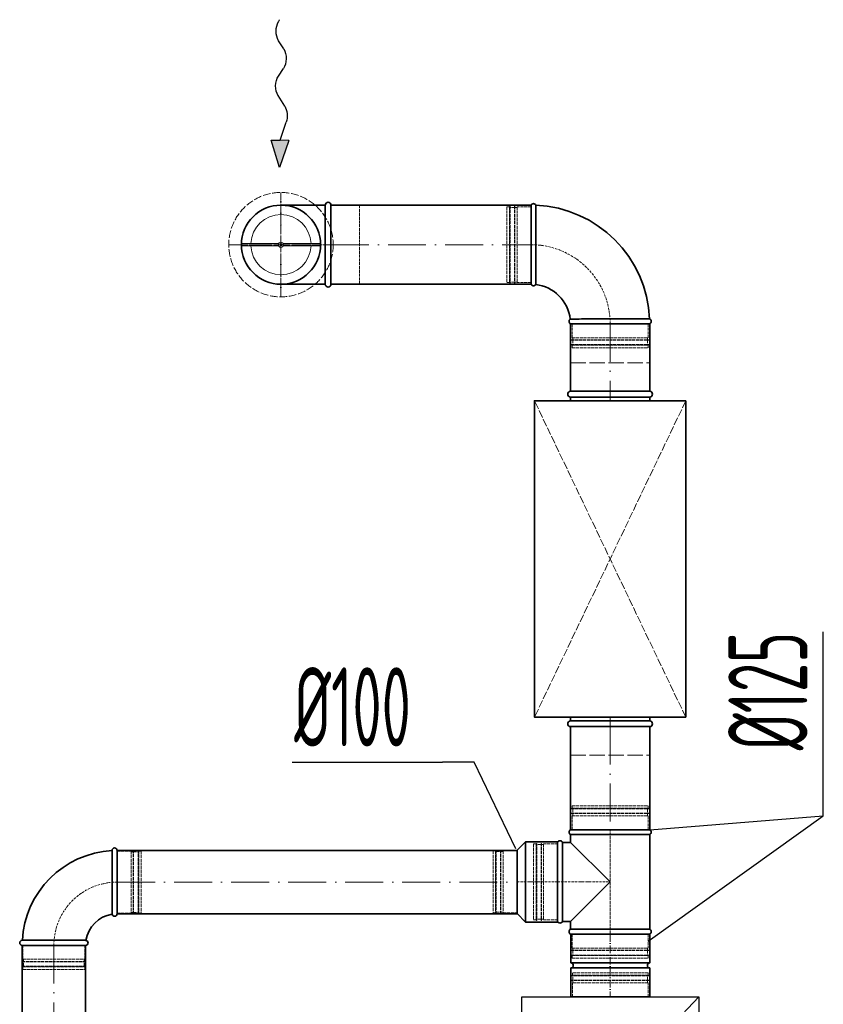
# Model space of a CAD drawing. Header units: millimetres. Extents: x -118717 to 8962, y 22910 to 145283.
# Tile 102 of 193: x -33166 to -31896, y 28393 to 29949. Entities that reach past the tile are written whole.
import ezdxf

# ---------------------------------------------------------------- set-up
doc = ezdxf.new("R2010")
doc.units = ezdxf.units.MM
for name, pattern in [('ACAD_ISO02W100', [15, 12, -3]), ('ACAD_ISO10W100', [18, 12, -3, 0, -3]), ('phl_thick', [0])]:
    doc.linetypes.add(name, pattern=pattern)
for name, color, linetype, lineweight in [('VZT_05 ETA (ODVOD) - OBRYS', 6, 'Continuous', 35), ('VZT_06 ETA (ODVOD) - OSA', 6, 'ACAD_ISO10W100', 5), ('VZT_08 ETA (ODVOD) - SKRYTÉ', 6, 'ACAD_ISO02W100', 5), ('VZT_21 ZAŘÍZENÍ - OBRYS', 1, 'Continuous', 30), ('VZT_22 ZAŘÍZENÍ - DETAIL', 8, 'Continuous', 5), ('VZT_30 DISTRIBUČNÍ PRVKY - OBRYS', 1, 'Continuous', 35), ('VZT_31 DISTRIBUČNÍ PRVKY - OSA', 8, 'ACAD_ISO10W100', 5), ('VZT_32 DISTRIBUČNÍ PRVKY - DETAIL', 8, 'Continuous', 5), ('VZT_33 DISTRIBUČNÍ PRVKY - SKRYTÉ', 8, 'ACAD_ISO02W100', 5), ('VZT_35 TLUMIČE HLUKU - OBRYS', 1, 'Continuous', 35), ('VZT_36 TLUMIČE HLUKU - OSA', 1, 'ACAD_ISO10W100', 5), ('VZT_37 TLUMIČE HLUKU - DETAIL', 8, 'ACAD_ISO02W100', 5), ('VZT_50 POPIS - OBECNE', 7, 'Continuous', 13), ('VZT_60_KOTY - DIMENZE', 7, 'Continuous', 5)]:
    doc.layers.add(name, color=color, linetype=linetype, lineweight=lineweight)
doc.layers.add('VZT_07 ETA (ODVOD) - NETISK', color=8, linetype='ACAD_ISO02W100', lineweight=5, plot=False)
doc.layers.add('VZT_39 TLUMIČE HLUKU - NETISK', color=8, linetype='ACAD_ISO02W100', lineweight=5, plot=False)
doc.styles.add('EVORA_125', font='isocp.shx', dxfattribs={"width": 0.6, "height": 125})

# ---------------------------------------------------------------- blocks, each defined once
blk = doc.blocks.new('*U1004')
at = {"layer": 'VZT_31 DISTRIBUČNÍ PRVKY - OSA', "color": 0}
for p, q in [((0, 16.5), (0, 82.62)), ((-82.62, 0), (-16.5, 0)), ((16.5, 0), (82.62, 0)), ((0, -82.62), (0, -16.5))]:
    blk.add_line(p, q, dxfattribs=at)
at = {"layer": 'VZT_31 DISTRIBUČNÍ PRVKY - OSA', "color": 0, "linetype": 'Continuous'}
for p, q in [((-8.25, 0), (8.25, 0)), ((0, -8.25), (0, 8.25))]:
    blk.add_line(p, q, dxfattribs=at)

msp = doc.modelspace()

# ---------------------------------------------------------------- linework, layer by layer
at = {"layer": 'VZT_05 ETA (ODVOD) - OBRYS'}
for p, q in [((-32358.2, 29656.3), (-32358.2, 29531.3)), ((-32295.7, 29468.8), (-32170.7, 29468.8)), ((-32170.7, 28669), (-32295.7, 28669)), ((-32295.7, 28661.4), (-32170.7, 28661.4)), ((-32295.7, 28649), (-32295.7, 28661.4)), ((-32170.7, 28511.7), (-32170.7, 28661.4)), ((-32380.2, 28636.5), (-32366.7, 28650)), ((-32366.7, 28523), (-32366.7, 28650)), ((-32316.2, 28650), (-32366.7, 28650)), ((-32316.2, 28523), (-32316.2, 28650)), ((-32316.2, 28649), (-32316.2, 28524)), ((-32308.5, 28649), (-32308.5, 28524)), ((-32308.5, 28649), (-32295.7, 28649)), ((-32233.2, 28586.5), (-32295.7, 28649)), ((-33020, 28636.2), (-33020, 28586.1)), ((-33012, 28636.2), (-33012, 28536.2)), ((-32380.2, 28536.5), (-32380.2, 28636.5)), ((-32295.7, 28524), (-32233.2, 28586.5)), ((-32380.2, 28536.5), (-32366.7, 28523)), ((-32316.2, 28523), (-32366.7, 28523)), ((-32308.5, 28524), (-32295.7, 28524)), ((-32295.7, 28511.7), (-32295.7, 28524)), ((-32295.7, 28511.7), (-32170.7, 28511.7)), ((-32295.7, 28504), (-32170.7, 28504)), ((-32295.4, 28504), (-32170.4, 28504)), ((-32295.4, 28504), (-32295.4, 28458.5)), ((-32170.4, 28504), (-32170.4, 28458.5)), ((-33162, 28494.2), (-33111.8, 28494.2)), ((-33062, 28486.2), (-33162, 28486.2)), ((-32295.4, 28458.5), (-32170.4, 28458.5)), ((-32295.4, 28450.5), (-32170.4, 28450.5)), ((-32295.4, 28450.5), (-32295.4, 28405)), ((-32170.4, 28450.5), (-32170.4, 28405)), ((-32295.4, 28405), (-32170.4, 28405))]:
    msp.add_line(p, q, dxfattribs=at)
at = {"layer": 'VZT_05 ETA (ODVOD) - OBRYS', "elevation": 0}
for points in [[(-32683.2, 29656.3), (-32753.2, 29656.3)], [(-32683.2, 29531.3), (-32683.2, 29656.3)], [(-32358.2, 29656.3), (-32674.2, 29656.3)], [(-32674.2, 29531.3), (-32674.2, 29656.3)], [(-32683.2, 29531.3), (-32753.2, 29531.3)], [(-32358.2, 29531.3), (-32674.2, 29531.3)]]:
    msp.add_lwpolyline(points, dxfattribs=at)
at = {"layer": 'VZT_05 ETA (ODVOD) - OBRYS'}
for points in [[(-32295.7, 29362), (-32295.7, 29468.8)], [(-32170.7, 29362), (-32170.7, 29468.8)], [(-32295.7, 28669), (-32295.7, 28832)], [(-32170.7, 28669), (-32170.7, 28832)], [(-32380.2, 28636.2), (-33012, 28636.2)], [(-32380.2, 28536.2), (-33012, 28536.2)], [(-33162, 27040.3), (-33162, 28486.2)], [(-33062, 27040.3), (-33062, 28486.2)]]:
    msp.add_lwpolyline(points, dxfattribs=at)
for centre, radius, start, end in [((-32753.2, 29593.8), 62.5, 90, 270), ((-32678.7, 29656.3), 4.5, 0, 180), ((-32354.4, 29654.6), 4.17, 21.1072, 156.5322), ((-32358.2, 29468.8), 187.5, 2.3607, 87.6393), ((-32678.7, 29531.3), 4.5, 180, 0), ((-32354.4, 29533), 4.17, 203.4678, 329.7019), ((-32358.2, 29468.8), 62.5, 6.8302, 83.1698), ((-32294, 29472.6), 4.17, 120.2981, 246.5322), ((-32172.4, 29472.6), 4.17, 293.4678, 68.8928), ((-32294, 28665.2), 4.17, 113.4678, 246.5322), ((-32172.4, 28665.2), 4.17, 293.4678, 66.5322), ((-33016, 28636.2), 4, 0, 180), ((-32312.4, 28647.4), 4.17, 23.4678, 156.5322), ((-33012, 28486.2), 150, 93.0572, 176.9428), ((-33012, 28486.2), 50, 99.1478, 170.8522), ((-33016, 28536.2), 4, 189.1478, 0), ((-32312.4, 28525.7), 4.17, 203.4678, 336.5322), ((-32294, 28507.9), 4.17, 113.4678, 246.5322), ((-32172.4, 28507.9), 4.17, 293.4678, 66.5322), ((-33162, 28490.2), 4, 90, 270), ((-33062, 28490.2), 4, 270, 80.8522), ((-32295.4, 28454.5), 4, 270, 90), ((-32170.4, 28454.5), 4, 90, 270)]:
    msp.add_arc(centre, radius, start, end, dxfattribs=at)
for points, knots in [([(-32350.8, 29530.8), (-32350.8, 29530.8), (-32350.8, 29530.9), (-32350.8, 29531.2), (-32350.8, 29531.5), (-32350.7, 29532.6), (-32350.7, 29533.4), (-32350.7, 29536.5), (-32350.7, 29539.7), (-32350.7, 29548.6), (-32350.6, 29554.8), (-32350.6, 29568.9), (-32350.6, 29576.7), (-32350.5, 29592.9), (-32350.5, 29601.1), (-32350.5, 29617), (-32350.5, 29624.5), (-32350.5, 29637.7), (-32350.5, 29643.2), (-32350.5, 29650.2), (-32350.5, 29652.4), (-32350.5, 29655.4), (-32350.5, 29656.1), (-32350.5, 29656.1)], [197.067977, 197.067977, 197.067977, 197.067977, 201.792196, 201.792196, 209.190204, 209.190204, 218.040239, 218.040239, 237.760854, 237.760854, 262.206108, 262.206108, 286.831239, 286.831239, 311.323072, 311.323072, 335.946087, 335.946087, 360.704397, 360.704397, 377.088273, 377.088273, 394.105327, 394.105327, 394.105327, 394.105327]), ([(-32296.1, 29476.2), (-32296.1, 29476.2), (-32294.6, 29476.2), (-32288.4, 29476.3), (-32283.9, 29476.3), (-32272.6, 29476.4), (-32265.8, 29476.4), (-32250.7, 29476.4), (-32242.7, 29476.4), (-32226.3, 29476.5), (-32218.2, 29476.5), (-32203, 29476.5), (-32196.1, 29476.5), (-32184.3, 29476.5), (-32179.5, 29476.5), (-32172.9, 29476.5), (-32171.1, 29476.5), (-32170.9, 29476.5), (-32170.8, 29476.5), (-32170.8, 29476.5)], [0, 0, 0, 0, 24.235852, 24.235852, 48.531845, 48.531845, 73.024415, 73.024415, 97.570898, 97.570898, 122.078339, 122.078339, 146.53579, 146.53579, 170.957495, 170.957495, 195.359468, 195.359468, 197.168246, 197.168246, 197.168246, 197.168246]), ([(-33020, 28586.1), (-33020, 28579.7), (-33020, 28573.4), (-33020, 28561.3), (-33020, 28555.8), (-33019.9, 28546.3), (-33019.9, 28542.4), (-33019.9, 28537.2), (-33019.9, 28535.7), (-33019.9, 28535.6), (-33019.9, 28535.6), (-33019.9, 28535.6)], [78.71119, 78.71119, 78.71119, 78.71119, 97.804615, 97.804615, 117.523893, 117.523893, 137.264303, 137.264303, 156.831737, 156.831737, 157.874915, 157.874915, 157.874915, 157.874915]), ([(-33061.3, 28494.2), (-33061.3, 28494.2), (-33062.5, 28494.2), (-33066.9, 28494.2), (-33070.4, 28494.2), (-33079.3, 28494.2), (-33084.6, 28494.2), (-33096.6, 28494.2), (-33103, 28494.2), (-33110.3, 28494.2), (-33111.1, 28494.2), (-33111.8, 28494.2)], [157.874915, 157.874915, 157.874915, 157.874915, 176.103874, 176.103874, 195.460379, 195.460379, 215.101284, 215.101284, 234.82164, 234.82164, 237.034743, 237.034743, 237.034743, 237.034743])]:
    msp.add_open_spline(points, degree=3, knots=knots, dxfattribs=at)
at = {"layer": 'VZT_06 ETA (ODVOD) - OSA', "ltscale": 0.3, "elevation": 0}
for points in [[(-32753.2, 29593.8), (-32753.2, 29666.3)], [(-32825.7, 29593.8), (-32753.2, 29593.8)], [(-32753.2, 29593.8), (-32674.2, 29593.8)], [(-32753.2, 29521.3), (-32753.2, 29593.8)], [(-32316.2, 28586.5), (-32233.2, 28586.5)]]:
    msp.add_lwpolyline(points, dxfattribs=at)
at = {"layer": 'VZT_06 ETA (ODVOD) - OSA', "ltscale": 5, "elevation": 0}
msp.add_lwpolyline([(-32674.2, 29593.8), (-32358.2, 29593.8)], dxfattribs=at)
at = {"layer": 'VZT_06 ETA (ODVOD) - OSA', "ltscale": 0.3, "elevation": 0}
msp.add_lwpolyline([(-32233.2, 29468.8), (-32233.2, 29468.8, 0.414214), (-32358.2, 29593.8), (-32358.2, 29593.8)], format="xyb", dxfattribs=at)
at = {"layer": 'VZT_06 ETA (ODVOD) - OSA', "ltscale": 5}
for points in [[(-32233.2, 29468.8), (-32233.2, 29362)], [(-32233.2, 28832), (-32233.2, 28669)], [(-33012, 28586.2), (-32380.2, 28586.2)], [(-33112, 28486.2), (-33112, 27040.3)]]:
    msp.add_lwpolyline(points, dxfattribs=at)
at = {"layer": 'VZT_06 ETA (ODVOD) - OSA', "ltscale": 0.3}
msp.add_lwpolyline([(-33112, 28486.2), (-33112, 28486.2, -0.414214), (-33012, 28586.2), (-33012, 28586.2)], format="xyb", dxfattribs=at)
msp.add_lwpolyline([(-32316.2, 28586.5), (-32380.2, 28586.5)], dxfattribs=at)
at = {"layer": 'VZT_06 ETA (ODVOD) - OSA', "elevation": 0}
msp.add_lwpolyline([(-32232.9, 28504), (-32232.9, 28405)], dxfattribs=at)
at = {"layer": 'VZT_07 ETA (ODVOD) - NETISK', "ltscale": 0.4}
for p, q in [((-32396.2, 29653.8), (-32396.2, 29533.8)), ((-32392.2, 29653.8), (-32396.2, 29653.8)), ((-32392.2, 29653.8), (-32392.2, 29533.8)), ((-32391.7, 29652.8), (-32392.2, 29652.8)), ((-32391.7, 29654.8), (-32391.7, 29532.8)), ((-32391.2, 29654.8), (-32391.7, 29654.8)), ((-32391.2, 29654.8), (-32391.2, 29532.8)), ((-32384.2, 29652.8), (-32391.2, 29652.8)), ((-32384.2, 29654.8), (-32384.2, 29532.8)), ((-32383.7, 29654.8), (-32384.2, 29654.8)), ((-32383.7, 29654.8), (-32383.7, 29532.8)), ((-32380.2, 29652.8), (-32383.7, 29652.8)), ((-32380.2, 29653.8), (-32380.2, 29533.8)), ((-32358.2, 29653.8), (-32380.2, 29653.8)), ((-32392.2, 29533.8), (-32396.2, 29533.8)), ((-32391.7, 29534.8), (-32392.2, 29534.8)), ((-32391.2, 29532.8), (-32391.7, 29532.8)), ((-32384.2, 29534.8), (-32391.2, 29534.8)), ((-32383.7, 29532.8), (-32384.2, 29532.8)), ((-32380.2, 29534.8), (-32383.7, 29534.8)), ((-32358.2, 29533.8), (-32380.2, 29533.8)), ((-32293.2, 29468.8), (-32293.2, 29446.8)), ((-32173.2, 29468.8), (-32173.2, 29446.8)), ((-32293.2, 29446.8), (-32173.2, 29446.8)), ((-32292.2, 29446.8), (-32292.2, 29443.3)), ((-32174.2, 29446.8), (-32174.2, 29443.3)), ((-32294.2, 29443.3), (-32172.2, 29443.3)), ((-32294.2, 29443.3), (-32294.2, 29442.8)), ((-32294.2, 29442.8), (-32172.2, 29442.8)), ((-32294.2, 29435.8), (-32172.2, 29435.8)), ((-32294.2, 29435.8), (-32294.2, 29435.3)), ((-32294.2, 29435.3), (-32172.2, 29435.3)), ((-32293.2, 29434.8), (-32173.2, 29434.8)), ((-32293.2, 29434.8), (-32293.2, 29430.8)), ((-32292.2, 29442.8), (-32292.2, 29435.8)), ((-32292.2, 29435.3), (-32292.2, 29434.8)), ((-32174.2, 29442.8), (-32174.2, 29435.8)), ((-32174.2, 29435.3), (-32174.2, 29434.8)), ((-32173.2, 29434.8), (-32173.2, 29430.8)), ((-32172.2, 29443.3), (-32172.2, 29442.8)), ((-32172.2, 29435.8), (-32172.2, 29435.3)), ((-32293.2, 29430.8), (-32173.2, 29430.8)), ((-32294.2, 28702.5), (-32172.2, 28702.5)), ((-32294.2, 28702.5), (-32294.2, 28702)), ((-32294.2, 28702), (-32172.2, 28702)), ((-32293.2, 28707), (-32173.2, 28707)), ((-32293.2, 28707), (-32293.2, 28703)), ((-32293.2, 28703), (-32173.2, 28703)), ((-32292.2, 28703), (-32292.2, 28702.5)), ((-32292.2, 28702), (-32292.2, 28695)), ((-32174.2, 28703), (-32174.2, 28702.5)), ((-32174.2, 28702), (-32174.2, 28695)), ((-32173.2, 28707), (-32173.2, 28703)), ((-32172.2, 28702.5), (-32172.2, 28702)), ((-32294.2, 28695), (-32172.2, 28695)), ((-32294.2, 28695), (-32294.2, 28694.5)), ((-32294.2, 28694.5), (-32172.2, 28694.5)), ((-32293.2, 28691), (-32173.2, 28691)), ((-32293.2, 28691), (-32293.2, 28669)), ((-32292.2, 28694.5), (-32292.2, 28691)), ((-32174.2, 28694.5), (-32174.2, 28691)), ((-32173.2, 28691), (-32173.2, 28669)), ((-32172.2, 28695), (-32172.2, 28694.5)), ((-32354.2, 28646.5), (-32354.2, 28526.5)), ((-32350.2, 28646.5), (-32354.2, 28646.5)), ((-32350.2, 28646.5), (-32350.2, 28526.5)), ((-32349.7, 28645.5), (-32350.2, 28645.5)), ((-32349.7, 28647.5), (-32349.7, 28525.5)), ((-32349.2, 28647.5), (-32349.7, 28647.5)), ((-32349.2, 28647.5), (-32349.2, 28525.5)), ((-32342.2, 28645.5), (-32349.2, 28645.5)), ((-32342.2, 28647.5), (-32342.2, 28525.5)), ((-32341.7, 28647.5), (-32342.2, 28647.5)), ((-32341.7, 28647.5), (-32341.7, 28525.5)), ((-32338.2, 28645.5), (-32341.7, 28645.5)), ((-32338.2, 28646.5), (-32338.2, 28526.5)), ((-32316.2, 28646.5), (-32338.2, 28646.5)), ((-33012, 28635.2), (-32990, 28635.2)), ((-32990, 28635.2), (-32990, 28537.2)), ((-32990, 28634.2), (-32986.5, 28634.2)), ((-32986.5, 28636.2), (-32986.5, 28536.2)), ((-32986.5, 28636.2), (-32986, 28636.2)), ((-32986, 28636.2), (-32986, 28536.2)), ((-32986, 28634.2), (-32979, 28634.2)), ((-32979, 28636.2), (-32979, 28536.2)), ((-32979, 28636.2), (-32978.5, 28636.2)), ((-32978.5, 28636.2), (-32978.5, 28536.2)), ((-32978.5, 28634.2), (-32978, 28634.2)), ((-32978, 28635.2), (-32978, 28537.2)), ((-32978, 28635.2), (-32974, 28635.2)), ((-32974, 28635.2), (-32974, 28537.2)), ((-32418.2, 28635.5), (-32418.2, 28537.5)), ((-32418.2, 28635.5), (-32414.2, 28635.5)), ((-32414.2, 28635.5), (-32414.2, 28537.5)), ((-32414.2, 28634.5), (-32413.7, 28634.5)), ((-32413.7, 28636.5), (-32413.7, 28536.5)), ((-32413.7, 28636.5), (-32413.2, 28636.5)), ((-32413.2, 28636.5), (-32413.2, 28536.5)), ((-32413.2, 28634.5), (-32406.2, 28634.5)), ((-32406.2, 28636.5), (-32406.2, 28536.5)), ((-32406.2, 28636.5), (-32405.7, 28636.5)), ((-32405.7, 28636.5), (-32405.7, 28536.5)), ((-32405.7, 28634.5), (-32402.2, 28634.5)), ((-32402.2, 28635.5), (-32402.2, 28537.5)), ((-32402.2, 28635.5), (-32380.2, 28635.5)), ((-33012, 28537.2), (-32990, 28537.2)), ((-32990, 28538.2), (-32986.5, 28538.2)), ((-32986.5, 28536.2), (-32986, 28536.2)), ((-32986, 28538.2), (-32979, 28538.2)), ((-32979, 28536.2), (-32978.5, 28536.2)), ((-32978.5, 28538.2), (-32978, 28538.2)), ((-32978, 28537.2), (-32974, 28537.2)), ((-32418.2, 28537.5), (-32414.2, 28537.5)), ((-32414.2, 28538.5), (-32413.7, 28538.5)), ((-32413.7, 28536.5), (-32413.2, 28536.5)), ((-32413.2, 28538.5), (-32406.2, 28538.5)), ((-32406.2, 28536.5), (-32405.7, 28536.5)), ((-32405.7, 28538.5), (-32402.2, 28538.5)), ((-32402.2, 28537.5), (-32380.2, 28537.5)), ((-32350.2, 28526.5), (-32354.2, 28526.5)), ((-32349.7, 28527.5), (-32350.2, 28527.5)), ((-32349.2, 28525.5), (-32349.7, 28525.5)), ((-32342.2, 28527.5), (-32349.2, 28527.5)), ((-32341.7, 28525.5), (-32342.2, 28525.5)), ((-32338.2, 28527.5), (-32341.7, 28527.5)), ((-32316.2, 28526.5), (-32338.2, 28526.5)), ((-32293.2, 28504), (-32293.2, 28482)), ((-32173.2, 28504), (-32173.2, 28482)), ((-33161, 28464.2), (-33161, 28486.2)), ((-33063, 28464.2), (-33063, 28486.2)), ((-32293.2, 28482), (-32173.2, 28482)), ((-32292.2, 28482), (-32292.2, 28478.5)), ((-32174.2, 28482), (-32174.2, 28478.5)), ((-32294.2, 28478.5), (-32172.2, 28478.5)), ((-32294.2, 28478.5), (-32294.2, 28478)), ((-32294.2, 28478), (-32172.2, 28478)), ((-32294.2, 28471), (-32172.2, 28471)), ((-32294.2, 28471), (-32294.2, 28470.5)), ((-32294.2, 28470.5), (-32172.2, 28470.5)), ((-32293.2, 28470), (-32173.2, 28470)), ((-32293.2, 28470), (-32293.2, 28466)), ((-32292.2, 28478), (-32292.2, 28471)), ((-32292.2, 28470.5), (-32292.2, 28470)), ((-32174.2, 28478), (-32174.2, 28471)), ((-32174.2, 28470.5), (-32174.2, 28470)), ((-32173.2, 28470), (-32173.2, 28466)), ((-32172.2, 28478.5), (-32172.2, 28478)), ((-32172.2, 28471), (-32172.2, 28470.5)), ((-33162, 28460.7), (-33062, 28460.7)), ((-33162, 28460.2), (-33162, 28460.7)), ((-33162, 28460.2), (-33062, 28460.2)), ((-33162, 28453.2), (-33062, 28453.2)), ((-33162, 28452.7), (-33162, 28453.2)), ((-33162, 28452.7), (-33062, 28452.7)), ((-33161, 28464.2), (-33063, 28464.2)), ((-33161, 28452.2), (-33063, 28452.2)), ((-33161, 28448.2), (-33161, 28452.2)), ((-33160, 28460.7), (-33160, 28464.2)), ((-33160, 28453.2), (-33160, 28460.2)), ((-33160, 28452.2), (-33160, 28452.7)), ((-33064, 28460.7), (-33064, 28464.2)), ((-33064, 28453.2), (-33064, 28460.2)), ((-33064, 28452.2), (-33064, 28452.7)), ((-33063, 28448.2), (-33063, 28452.2)), ((-33062, 28460.2), (-33062, 28460.7)), ((-33062, 28452.7), (-33062, 28453.2)), ((-32293.2, 28466), (-32173.2, 28466)), ((-33161, 28448.2), (-33063, 28448.2)), ((-32171.9, 28438.5), (-32293.9, 28438.5)), ((-32293.9, 28438), (-32293.9, 28438.5)), ((-32171.9, 28438), (-32293.9, 28438)), ((-32172.9, 28443), (-32292.9, 28443)), ((-32292.9, 28439), (-32292.9, 28443)), ((-32172.9, 28439), (-32292.9, 28439)), ((-32291.9, 28438.5), (-32291.9, 28439)), ((-32291.9, 28431), (-32291.9, 28438)), ((-32173.9, 28438.5), (-32173.9, 28439)), ((-32173.9, 28431), (-32173.9, 28438)), ((-32172.9, 28439), (-32172.9, 28443)), ((-32171.9, 28438), (-32171.9, 28438.5)), ((-32171.9, 28431), (-32293.9, 28431)), ((-32293.9, 28430.5), (-32293.9, 28431)), ((-32171.9, 28430.5), (-32293.9, 28430.5)), ((-32172.9, 28427), (-32292.9, 28427)), ((-32292.9, 28405), (-32292.9, 28427)), ((-32291.9, 28427), (-32291.9, 28430.5)), ((-32173.9, 28427), (-32173.9, 28430.5)), ((-32172.9, 28405), (-32172.9, 28427)), ((-32171.9, 28430.5), (-32171.9, 28431))]:
    msp.add_line(p, q, dxfattribs=at)
at = {"layer": 'VZT_07 ETA (ODVOD) - NETISK', "ltscale": 0.4, "elevation": 0}
for points in [[(-32674.2, 29531.3), (-32629.2, 29531.3), (-32629.2, 29656.3), (-32674.2, 29656.3)], [(-32233.2, 28504), (-32233.2, 28669)]]:
    msp.add_lwpolyline(points, dxfattribs=at)
at = {"layer": 'VZT_08 ETA (ODVOD) - SKRYTÉ', "ltscale": 2}
msp.add_arc((-32753.2, 29593.8), 62.5, 270, 90, dxfattribs=at)
at = {"layer": 'VZT_21 ZAŘÍZENÍ - OBRYS'}
msp.add_lwpolyline([(-32092.9, 28405), (-32092.9, 26905), (-32372.9, 26905), (-32372.9, 28405)], close=True, dxfattribs=at)
at = {"layer": 'VZT_22 ZAŘÍZENÍ - DETAIL', "linetype": 'ACAD_ISO02W100', "lineweight": 5, "ltscale": 10}
msp.add_lwpolyline([(-32092.9, 28405), (-32280.1, 28207.6), (-32092.9, 27389.4)], dxfattribs=at)
at = {"layer": 'VZT_30 DISTRIBUČNÍ PRVKY - OBRYS'}
msp.add_circle((-32753.2, 29593.8), 62.5, dxfattribs=at)
at = {"layer": 'VZT_32 DISTRIBUČNÍ PRVKY - DETAIL', "elevation": 0}
for points in [[(-32815.7, 29595.8), (-32756.7, 29595.8)], [(-32815.7, 29591.8), (-32756.7, 29591.8)], [(-32749.8, 29595.8), (-32690.7, 29595.8)], [(-32749.8, 29591.8), (-32690.7, 29591.8)]]:
    msp.add_lwpolyline(points, dxfattribs=at)
at = {"layer": 'VZT_32 DISTRIBUČNÍ PRVKY - DETAIL'}
for radius in [4, 2]:
    msp.add_circle((-32753.2, 29593.8), radius, dxfattribs=at)
for start, end in [(2.4132, 177.5868), (182.4132, 357.5868)]:
    msp.add_arc((-32753.2, 29593.8), 47.5, start, end, dxfattribs=at)
at = {"layer": 'VZT_33 DISTRIBUČNÍ PRVKY - SKRYTÉ'}
msp.add_circle((-32753.2, 29593.8), 82.5, dxfattribs=at)
at = {"layer": 'VZT_35 TLUMIČE HLUKU - OBRYS'}
for p, q in [((-32295.7, 29362), (-32170.7, 29362)), ((-32295.7, 28832), (-32170.7, 28832))]:
    msp.add_line(p, q, dxfattribs=at)
msp.add_lwpolyline([(-32113.7, 29347), (-32113.7, 28847), (-32352.7, 28847), (-32352.7, 29347)], close=True, dxfattribs=at)
for points in [[(-32295.7, 29353), (-32170.7, 29353)], [(-32295.7, 29353), (-32295.7, 29347)], [(-32170.7, 29353), (-32170.7, 29347)], [(-32295.7, 28841), (-32295.7, 28847)], [(-32295.7, 28841), (-32170.7, 28841)], [(-32170.7, 28841), (-32170.7, 28847)]]:
    msp.add_lwpolyline(points, dxfattribs=at)
for centre, start, end in [((-32295.7, 29357.5), 90, 270), ((-32170.7, 29357.5), 270, 90), ((-32295.7, 28836.5), 90, 270), ((-32170.7, 28836.5), 270, 90)]:
    msp.add_arc(centre, 4.5, start, end, dxfattribs=at)
at = {"layer": 'VZT_36 TLUMIČE HLUKU - OSA', "ltscale": 5}
for points in [[(-32233.2, 29362), (-32233.2, 29347)], [(-32233.2, 28832), (-32233.2, 28847)]]:
    msp.add_lwpolyline(points, dxfattribs=at)
at = {"layer": 'VZT_37 TLUMIČE HLUKU - DETAIL', "lineweight": 5}
for points in [[(-32113.7, 29347), (-32352.7, 28847)], [(-32113.7, 28847), (-32352.7, 29347)]]:
    msp.add_lwpolyline(points, dxfattribs=at)
at = {"layer": 'VZT_39 TLUMIČE HLUKU - NETISK', "ltscale": 2}
for points in [[(-32295.7, 29362), (-32295.7, 29407), (-32170.7, 29407), (-32170.7, 29362)], [(-32295.7, 28832), (-32295.7, 28787), (-32170.7, 28787), (-32170.7, 28832)]]:
    msp.add_lwpolyline(points, dxfattribs=at)
at = {"layer": 'VZT_50 POPIS - OBECNE'}
msp.add_line((-32757.2, 29946.4), (-32755.3, 29949.4), dxfattribs=at)
at = {"layer": 'VZT_50 POPIS - OBECNE', "color": 0, "lineweight": -2}
for p, q in [((-32748.9, 29903.3), (-32757.1, 29916.2)), ((-32757.3, 29860.4), (-32749.3, 29872.3)), ((-32747.3, 29812.9), (-32757.7, 29829.4)), ((-32754.7, 29758.8), (-32745, 29787.4)), ((-32755.3, 29715.8), (-32768.7, 29759)), ((-32768.7, 29759), (-32754.7, 29758.8)), ((-32740.8, 29758.6), (-32755.3, 29715.8)), ((-32740.8, 29758.6), (-32754.7, 29758.8))]:
    msp.add_line(p, q, dxfattribs=at)
at = {"layer": 'VZT_50 POPIS - OBECNE', "color": 0, "lineweight": -2, "extrusion": (0, 0, -1)}
for centre, start_param, end_param in [((-32747.5, 29931.6), 0.766537, 2.320574), ((-32758.4, 29887.9), 3.908129, 5.516649), ((-32748.2, 29844.7), 0.766537, 2.375056), ((-32756.8, 29797.5), 3.908129, 5.191299)]:
    msp.add_ellipse(centre, major_axis=(-0.3, -21.5), ratio=0.625, start_param=start_param, end_param=end_param, dxfattribs=at)
at = {"layer": 'VZT_50 POPIS - OBECNE', "color": 0, "lineweight": -2}
msp.add_solid([(-32740.8, 29758.6), (-32768.7, 29759), (-32755.3, 29715.8)], dxfattribs=at)
at = {"layer": 'VZT_60_KOTY - DIMENZE', "linetype": 'ByBlock', "lineweight": -2}
for p, q in [((-32448, 28775.7), (-32498, 28775.7)), ((-31896.4, 28691.2), (-31896.4, 28741.2))]:
    msp.add_line(p, q, dxfattribs=at)
at = {"layer": 'VZT_60_KOTY - DIMENZE', "linetype": 'ByBlock', "lineweight": -2, "elevation": 0}
for points in [[(-31896.4, 28741.2), (-31896.4, 28981.8)], [(-32735.5, 28775.7), (-32498, 28775.7)], [(-32382.1, 28638.6), (-32448, 28775.7)], [(-32173.2, 28493), (-31896.4, 28691.2)], [(-32170.7, 28669), (-31896.4, 28691.2)]]:
    msp.add_lwpolyline(points, dxfattribs=at)

# ---------------------------------------------------------------- block references
at = {"layer": 'VZT_31 DISTRIBUČNÍ PRVKY - OSA'}
msp.add_blockref('*U1004', (-32753.2, 29593.8), dxfattribs=at)

# ---------------------------------------------------------------- texts
at = {"layer": 'VZT_60_KOTY - DIMENZE', "linetype": 'phl_thick', "insert": (-32046.4, 28981.8), "char_height": 125, "attachment_point": 3, "rotation": 90, "style": 'EVORA_125'}
msp.add_mtext('%%C125', dxfattribs=at)
at = {"layer": 'VZT_60_KOTY - DIMENZE', "linetype": 'phl_thick', "insert": (-32548, 28925.7), "char_height": 125, "attachment_point": 3, "style": 'EVORA_125'}
msp.add_mtext('%%C100', dxfattribs=at)

doc.saveas('drawing.dxf')
